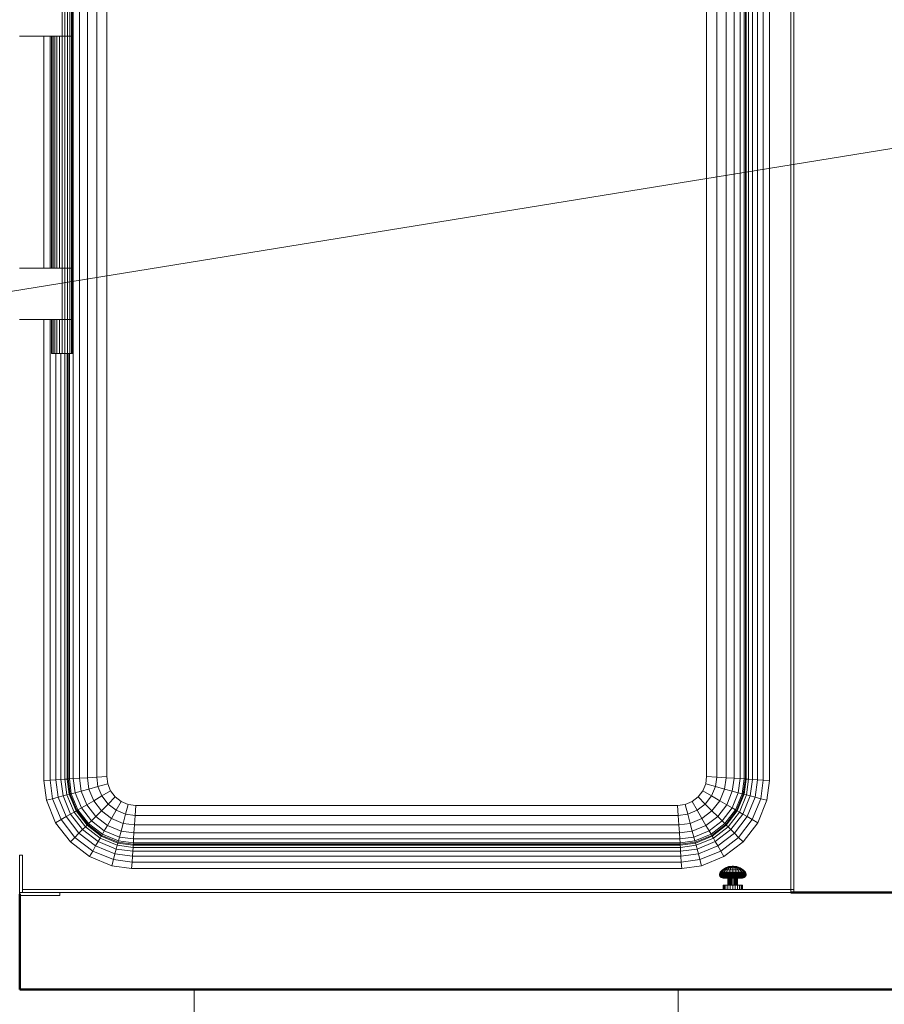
# Model space of a CAD drawing. Header units: millimetres. Extents: x 25703 to 50721, y 2709 to 39176.
# Tile 10 of 50: x 27423 to 28317, y 33652 to 34669. Entities that reach past the tile are written whole.
import ezdxf

# ---------------------------------------------------------------- set-up
doc = ezdxf.new("R2010")
doc.units = ezdxf.units.MM
for name, color, linetype, lineweight in [('A-WALL-____-MCUT', 113, 'Continuous', 50), ('A-WALL-____-OTLN', 113, 'Continuous', 20), ('I-FURN-____-OTLN', 30, 'Continuous', 20), ('M-EQPM-___-IDEN', 50, 'Continuous', 20), ('M-EQPM-____-OTLN', 50, 'Continuous', 20)]:
    doc.layers.add(name, color=color, linetype=linetype, lineweight=lineweight)

# ---------------------------------------------------------------- blocks, each defined once
blk = doc.blocks.new('Прямая форма - V line-610154-В_Этаж 02_Вентиляция')
at = {"layer": 'I-FURN-____-OTLN', "color": 253}
for p, q in [((-1400, -300), (-1400, 0)), ((-900, -300), (-900, 0))]:
    blk.add_line(p, q, dxfattribs=at)
blk = doc.blocks.new('Прямая форма - FU - 059-610155-В_Этаж 02_Вентиляция')
blk.add_blockref('Прямая форма - V line-610154-В_Этаж 02_Вентиляция', (0, 0))
blk = doc.blocks.new('Прямая форма - V line-610171-В_Этаж 02_Вентиляция')
at = {"layer": 'A-WALL-____-MCUT', "color": 9}
for p, q in [((4263.5, 100), (1092.7, 100)), ((4263.5, 1.5), (4263.5, 100)), ((1092.7, 0), (3466.5, 0))]:
    blk.add_line(p, q, dxfattribs=at)
blk = doc.blocks.new('Прямая форма - SW - 014-610172-В_Этаж 02_Вентиляция')
blk.add_blockref('Прямая форма - V line-610171-В_Этаж 02_Вентиляция', (0, 0))
blk = doc.blocks.new('Прямая форма - V line-612018-В_Этаж 02_Вентиляция')
at = {"layer": 'M-EQPM-____-OTLN', "color": 253}
for p, q in [((-344.6, -647.3), (-344.6, 647.3)), ((-338.3, -646.9), (-338.3, 646.9)), ((-330, -646.3), (-330, 646.3)), ((-320.4, -645.7), (-320.4, 645.7)), ((-310, 645), (-310, 0)), ((-310, -645), (-310, 645)), ((310, 645), (310, 0)), ((310, -645), (310, 645)), ((320.4, -645.7), (320.4, 645.7)), ((330, -646.3), (330, 646.3)), ((338.3, -646.9), (338.3, 646.9)), ((344.6, 647.3), (344.6, -647.3)), ((348.6, 647.5), (348.6, -647.5)), ((350, -647.6), (350, 647.6)), ((350.9, 647.7), (350.9, -647.7)), ((353.3, 647.8), (353.3, -647.8)), ((357.3, 647.7), (357.3, -648.1)), ((362.5, 642.5), (362.5, -648.4)), ((368.5, 636.5), (368.5, -648.8)), ((375, 630), (375, -649.3)), ((397, -762), (397, 608)), ((400, 605), (400, -762)), ((-356, 120), (-356, 173)), ((-353.2, 120), (-353.2, 173)), ((-350.5, 120), (-350.5, 173)), ((-348.2, 120), (-348.2, 173)), ((-346.5, 120), (-346.5, 173)), ((-345.4, 120), (-345.4, 173)), ((-345, 120), (-345, 173)), ((-356, 120), (-400, 120)), ((-375, -120), (-375, 120)), ((-368.5, 120), (-368.5, -120)), ((-367, -120), (-367, 120)), ((-366.6, -120), (-366.6, 120)), ((-365.5, -120), (-365.5, 120)), ((-363.8, -120), (-363.8, 120)), ((-361.5, -120), (-361.5, 120)), ((-358.8, -120), (-358.8, 120)), ((-356, 120), (-353.2, 120)), ((-356, -120), (-356, 120)), ((-353.2, 120), (-356, 120)), ((-353.2, 120), (-350.5, 120)), ((-353.2, -120), (-353.2, 120)), ((-350.5, 120), (-353.2, 120)), ((-350.5, 120), (-348.2, 120)), ((-350.5, -120), (-350.5, 120)), ((-348.2, 120), (-350.5, 120)), ((-348.2, 120), (-346.5, 120)), ((-348.2, -120), (-348.2, 120)), ((-346.5, 120), (-348.2, 120)), ((-346.5, 120), (-345.4, 120)), ((-346.5, -120), (-346.5, 120)), ((-345.4, 120), (-346.5, 120)), ((-345.4, 120), (-345, 120)), ((-345.4, -120), (-345.4, 120)), ((-345, 120), (-345.4, 120)), ((-345, -120), (-345, 120)), ((310, -645), (310, 0)), ((-310, 0), (-310, -645)), ((-400, -120), (-356, -120)), ((-353.2, -120), (-356, -120)), ((-356, -120), (-353.2, -120)), ((-356, -173), (-356, -120)), ((-350.5, -120), (-353.2, -120)), ((-353.2, -120), (-350.5, -120)), ((-353.2, -173), (-353.2, -120)), ((-348.2, -120), (-350.5, -120)), ((-350.5, -120), (-348.2, -120)), ((-350.5, -173), (-350.5, -120)), ((-346.5, -120), (-348.2, -120)), ((-348.2, -120), (-346.5, -120)), ((-348.2, -173), (-348.2, -120)), ((-345.4, -120), (-346.5, -120)), ((-346.5, -120), (-345.4, -120)), ((-346.5, -173), (-346.5, -120)), ((-345, -120), (-345.4, -120)), ((-345.4, -120), (-345, -120)), ((-345.4, -173), (-345.4, -120)), ((-345, -173), (-345, -120)), ((-356, -173), (-400, -173)), ((-375, -649.3), (-375, -173)), ((-368.5, -173), (-368.5, -648.8)), ((-367, -208), (-367, -173)), ((-366.6, -208), (-366.6, -173)), ((-365.5, -208), (-365.5, -173)), ((-363.8, -208), (-363.8, -173)), ((-361.5, -208), (-361.5, -173)), ((-358.8, -208), (-358.8, -173)), ((-356, -173), (-353.2, -173)), ((-356, -208), (-356, -173)), ((-353.2, -173), (-356, -173)), ((-353.2, -173), (-350.5, -173)), ((-353.2, -208), (-353.2, -173)), ((-350.5, -173), (-353.2, -173)), ((-350.5, -173), (-348.2, -173)), ((-350.5, -208), (-350.5, -173)), ((-348.2, -173), (-350.5, -173)), ((-348.2, -173), (-346.5, -173)), ((-348.2, -208), (-348.2, -173)), ((-346.5, -173), (-348.2, -173)), ((-346.5, -173), (-345.4, -173)), ((-346.5, -208), (-346.5, -173)), ((-345.4, -173), (-346.5, -173)), ((-345.4, -173), (-345, -173)), ((-345.4, -208), (-345.4, -173)), ((-345, -173), (-345.4, -173)), ((-345, -208), (-345, -173)), ((-366.6, -208), (-367, -208)), ((-365.5, -208), (-366.6, -208)), ((-363.8, -208), (-365.5, -208)), ((-361.5, -208), (-363.8, -208)), ((-362.5, -208), (-362.5, -648.4)), ((-358.8, -208), (-361.5, -208)), ((-356, -208), (-358.8, -208)), ((-357.3, -208), (-357.3, -648.1)), ((-353.2, -208), (-356, -208)), ((-353.3, -208), (-353.3, -647.8)), ((-350.5, -208), (-353.2, -208)), ((-350.9, -208), (-350.9, -647.7)), ((-348.2, -208), (-350.5, -208)), ((-350, -208), (-350, -647.6)), ((-348.6, -647.5), (-348.6, -208)), ((-346.5, -208), (-348.2, -208)), ((-345.4, -208), (-346.5, -208)), ((-345, -208), (-345.4, -208)), ((-368.5, -648.8), (-375, -649.3)), ((-372.3, -669.7), (-375, -649.3)), ((-362.5, -648.4), (-368.5, -648.8)), ((-368.5, -648.8), (-366, -668)), ((-357.3, -648.1), (-362.5, -648.4)), ((-362.5, -648.4), (-360.1, -666.5)), ((-353.3, -647.8), (-357.3, -648.1)), ((-357.3, -648.1), (-355.1, -665.1)), ((-350.9, -647.7), (-353.3, -647.8)), ((-353.3, -647.8), (-351.2, -664.1)), ((-350, -647.6), (-350.9, -647.7)), ((-350.9, -647.7), (-348.8, -663.4)), ((-348.6, -647.5), (-350, -647.6)), ((-350, -647.6), (-347.9, -663.2)), ((-344.6, -647.3), (-348.6, -647.5)), ((-346.6, -662.9), (-348.6, -647.5)), ((-338.3, -646.9), (-344.6, -647.3)), ((-342.7, -661.8), (-344.6, -647.3)), ((-330, -646.3), (-338.3, -646.9)), ((-336.5, -660.1), (-338.3, -646.9)), ((-320.4, -645.7), (-330, -646.3)), ((-328.5, -658), (-330, -646.3)), ((-310, -645), (-320.4, -645.7)), ((-319.1, -655.5), (-320.4, -645.7)), ((-310, -645), (-309, -652.8)), ((-309, -652.8), (-310, -645)), ((309, -652.8), (310, -645)), ((309, -652.8), (310, -645)), ((320.4, -645.7), (310, -645)), ((319.1, -655.5), (320.4, -645.7)), ((330, -646.3), (320.4, -645.7)), ((328.5, -658), (330, -646.3)), ((338.3, -646.9), (330, -646.3)), ((336.5, -660.1), (338.3, -646.9)), ((344.6, -647.3), (338.3, -646.9)), ((344.6, -647.3), (342.7, -661.8)), ((348.6, -647.5), (344.6, -647.3)), ((348.6, -647.5), (346.6, -662.9)), ((347.9, -663.2), (350, -647.6)), ((350, -647.6), (348.6, -647.5)), ((348.8, -663.4), (350.9, -647.7)), ((350.9, -647.7), (350, -647.6)), ((353.3, -647.8), (350.9, -647.7)), ((353.3, -647.8), (351.2, -664.1)), ((353.3, -647.8), (357.3, -648.1)), ((357.3, -648.1), (355.1, -665.1)), ((357.3, -648.1), (362.5, -648.4)), ((362.5, -648.4), (360.1, -666.5)), ((362.5, -648.4), (368.5, -648.8)), ((368.5, -648.8), (366, -668)), ((368.5, -648.8), (375, -649.3)), ((375, -649.3), (372.3, -669.7)), ((-336.5, -660.1), (-342.7, -661.8)), ((-328.5, -658), (-336.5, -660.1)), ((-330.7, -674.3), (-336.5, -660.1)), ((-319.1, -655.5), (-328.5, -658)), ((-323.5, -670.1), (-328.5, -658)), ((-309, -652.8), (-319.1, -655.5)), ((-315, -665.2), (-319.1, -655.5)), ((-306, -660), (-315, -665.2)), ((-309, -652.8), (-306, -660)), ((-306, -660), (-309, -652.8)), ((-306, -660), (-301.2, -666.2)), ((-301.2, -666.2), (-306, -660)), ((301.2, -666.2), (306, -660)), ((301.2, -666.2), (306, -660)), ((306, -660), (309, -652.8)), ((306, -660), (309, -652.8)), ((315, -665.2), (306, -660)), ((319.1, -655.5), (309, -652.8)), ((315, -665.2), (319.1, -655.5)), ((328.5, -658), (319.1, -655.5)), ((323.5, -670.1), (328.5, -658)), ((336.5, -660.1), (328.5, -658)), ((336.5, -660.1), (330.7, -674.3)), ((342.7, -661.8), (336.5, -660.1)), ((-366, -668), (-372.3, -669.7)), ((-372.3, -669.7), (-362.8, -692.8)), ((-360.1, -666.5), (-366, -668)), ((-366, -668), (-357.1, -689.5)), ((-355.1, -665.1), (-360.1, -666.5)), ((-360.1, -666.5), (-351.8, -686.5)), ((-351.2, -664.1), (-355.1, -665.1)), ((-355.1, -665.1), (-347.3, -683.9)), ((-348.8, -663.4), (-351.2, -664.1)), ((-351.2, -664.1), (-343.8, -681.9)), ((-347.9, -663.2), (-348.8, -663.4)), ((-348.8, -663.4), (-341.7, -680.6)), ((-346.6, -662.9), (-347.9, -663.2)), ((-347.9, -663.2), (-340.9, -680.2)), ((-342.7, -661.8), (-346.6, -662.9)), ((-339.7, -679.5), (-346.6, -662.9)), ((-336.2, -677.5), (-342.7, -661.8)), ((-323.5, -670.1), (-330.7, -674.3)), ((-315, -665.2), (-323.5, -670.1)), ((-315.5, -680.5), (-323.5, -670.1)), ((-308.6, -673.6), (-315, -665.2)), ((-308.6, -673.6), (-301.2, -666.2)), ((-301.2, -666.2), (-295, -671)), ((-295, -671), (-301.2, -666.2)), ((-300.2, -680), (-295, -671)), ((-295, -671), (-287.8, -674)), ((-287.8, -674), (-295, -671)), ((287.8, -674), (295, -671)), ((287.8, -674), (295, -671)), ((295, -671), (301.2, -666.2)), ((295, -671), (301.2, -666.2)), ((300.2, -680), (295, -671)), ((308.6, -673.6), (301.2, -666.2)), ((308.6, -673.6), (315, -665.2)), ((323.5, -670.1), (315, -665.2)), ((315.5, -680.5), (323.5, -670.1)), ((330.7, -674.3), (323.5, -670.1)), ((342.7, -661.8), (336.2, -677.5)), ((346.6, -662.9), (339.7, -679.5)), ((340.9, -680.2), (347.9, -663.2)), ((341.7, -680.6), (348.8, -663.4)), ((346.6, -662.9), (342.7, -661.8)), ((343.8, -681.9), (351.2, -664.1)), ((347.9, -663.2), (346.6, -662.9)), ((355.1, -665.1), (347.3, -683.9)), ((348.8, -663.4), (347.9, -663.2)), ((351.2, -664.1), (348.8, -663.4)), ((351.2, -664.1), (355.1, -665.1)), ((360.1, -666.5), (351.8, -686.5)), ((355.1, -665.1), (360.1, -666.5)), ((366, -668), (357.1, -689.5)), ((360.1, -666.5), (366, -668)), ((372.3, -669.7), (362.8, -692.8)), ((366, -668), (372.3, -669.7)), ((-341.7, -680.6), (-343.8, -681.9)), ((-340.9, -680.2), (-341.7, -680.6)), ((-341.7, -680.6), (-330.3, -695.3)), ((-339.7, -679.5), (-340.9, -680.2)), ((-340.9, -680.2), (-329.7, -694.7)), ((-336.2, -677.5), (-339.7, -679.5)), ((-328.8, -693.8), (-339.7, -679.5)), ((-330.7, -674.3), (-336.2, -677.5)), ((-325.9, -690.9), (-336.2, -677.5)), ((-321.4, -686.4), (-330.7, -674.3)), ((-321.4, -686.4), (-315.5, -680.5)), ((-315.5, -680.5), (-308.6, -673.6)), ((-305.1, -688.5), (-315.5, -680.5)), ((-300.2, -680), (-308.6, -673.6)), ((-305.1, -688.5), (-300.2, -680)), ((-290.5, -684.1), (-300.2, -680)), ((-290.5, -684.1), (-287.8, -674)), ((-287.8, -674), (-280, -675)), ((-280, -675), (-287.8, -674)), ((-280.7, -685.4), (-280, -675)), ((-280, -675), (280, -675)), ((-280, -675), (280, -675)), ((280, -675), (287.8, -674)), ((280, -675), (287.8, -674)), ((280.7, -685.4), (280, -675)), ((290.5, -684.1), (287.8, -674)), ((290.5, -684.1), (300.2, -680)), ((300.2, -680), (308.6, -673.6)), ((305.1, -688.5), (300.2, -680)), ((315.5, -680.5), (305.1, -688.5)), ((315.5, -680.5), (308.6, -673.6)), ((321.4, -686.4), (315.5, -680.5)), ((330.7, -674.3), (321.4, -686.4)), ((336.2, -677.5), (325.9, -690.9)), ((339.7, -679.5), (328.8, -693.8)), ((329.7, -694.7), (340.9, -680.2)), ((330.3, -695.3), (341.7, -680.6)), ((336.2, -677.5), (330.7, -674.3)), ((339.7, -679.5), (336.2, -677.5)), ((340.9, -680.2), (339.7, -679.5)), ((341.7, -680.6), (340.9, -680.2)), ((343.8, -681.9), (341.7, -680.6)), ((-357.1, -689.5), (-362.8, -692.8)), ((-351.8, -686.5), (-357.1, -689.5)), ((-357.1, -689.5), (-343, -708)), ((-347.3, -683.9), (-351.8, -686.5)), ((-351.8, -686.5), (-338.7, -703.7)), ((-343.8, -681.9), (-347.3, -683.9)), ((-347.3, -683.9), (-335, -700)), ((-343.8, -681.9), (-332.1, -697.1)), ((-328.8, -693.8), (-325.9, -690.9)), ((-325.9, -690.9), (-321.4, -686.4)), ((-312.5, -701.2), (-325.9, -690.9)), ((-309.3, -695.7), (-321.4, -686.4)), ((-309.3, -695.7), (-305.1, -688.5)), ((-293, -693.5), (-305.1, -688.5)), ((-293, -693.5), (-290.5, -684.1)), ((-280.7, -685.4), (-290.5, -684.1)), ((-281.3, -695), (-280.7, -685.4)), ((280.7, -685.4), (-280.7, -685.4)), ((290.5, -684.1), (280.7, -685.4)), ((281.3, -695), (280.7, -685.4)), ((293, -693.5), (290.5, -684.1)), ((305.1, -688.5), (293, -693.5)), ((309.3, -695.7), (305.1, -688.5)), ((321.4, -686.4), (309.3, -695.7)), ((325.9, -690.9), (312.5, -701.2)), ((325.9, -690.9), (321.4, -686.4)), ((328.8, -693.8), (325.9, -690.9)), ((332.1, -697.1), (343.8, -681.9)), ((347.3, -683.9), (335, -700)), ((351.8, -686.5), (338.7, -703.7)), ((357.1, -689.5), (343, -708)), ((347.3, -683.9), (343.8, -681.9)), ((347.3, -683.9), (351.8, -686.5)), ((351.8, -686.5), (357.1, -689.5)), ((357.1, -689.5), (362.8, -692.8)), ((-362.8, -692.8), (-347.6, -712.6)), ((-338.7, -703.7), (-335, -700)), ((-335, -700), (-332.1, -697.1)), ((-335, -700), (-318.9, -712.3)), ((-332.1, -697.1), (-330.3, -695.3)), ((-332.1, -697.1), (-316.9, -708.8)), ((-330.3, -695.3), (-329.7, -694.7)), ((-330.3, -695.3), (-315.6, -706.7)), ((-329.7, -694.7), (-328.8, -693.8)), ((-329.7, -694.7), (-315.2, -705.9)), ((-314.5, -704.7), (-328.8, -693.8)), ((-314.5, -704.7), (-312.5, -701.2)), ((-312.5, -701.2), (-309.3, -695.7)), ((-296.8, -707.7), (-312.5, -701.2)), ((-295.1, -701.5), (-309.3, -695.7)), ((-296.8, -707.7), (-295.1, -701.5)), ((-295.1, -701.5), (-293, -693.5)), ((-281.9, -703.3), (-295.1, -701.5)), ((-281.3, -695), (-293, -693.5)), ((-281.9, -703.3), (-281.3, -695)), ((281.3, -695), (-281.3, -695)), ((293, -693.5), (281.3, -695)), ((281.9, -703.3), (281.3, -695)), ((295.1, -701.5), (281.9, -703.3)), ((295.1, -701.5), (293, -693.5)), ((309.3, -695.7), (295.1, -701.5)), ((296.8, -707.7), (295.1, -701.5)), ((312.5, -701.2), (296.8, -707.7)), ((312.5, -701.2), (309.3, -695.7)), ((314.5, -704.7), (312.5, -701.2)), ((328.8, -693.8), (314.5, -704.7)), ((315.2, -705.9), (329.7, -694.7)), ((315.6, -706.7), (330.3, -695.3)), ((316.9, -708.8), (332.1, -697.1)), ((318.9, -712.3), (335, -700)), ((329.7, -694.7), (328.8, -693.8)), ((330.3, -695.3), (329.7, -694.7)), ((332.1, -697.1), (330.3, -695.3)), ((335, -700), (332.1, -697.1)), ((335, -700), (338.7, -703.7)), ((362.8, -692.8), (347.6, -712.6)), ((-347.6, -712.6), (-343, -708)), ((-343, -708), (-338.7, -703.7)), ((-343, -708), (-324.5, -722.1)), ((-338.7, -703.7), (-321.5, -716.8)), ((-318.9, -712.3), (-316.9, -708.8)), ((-316.9, -708.8), (-315.6, -706.7)), ((-316.9, -708.8), (-299.1, -716.2)), ((-315.6, -706.7), (-315.2, -705.9)), ((-315.6, -706.7), (-298.4, -713.8)), ((-315.2, -705.9), (-314.5, -704.7)), ((-315.2, -705.9), (-298.2, -712.9)), ((-297.9, -711.6), (-314.5, -704.7)), ((-298.2, -712.9), (-297.9, -711.6)), ((-297.9, -711.6), (-296.8, -707.7)), ((-282.5, -713.6), (-297.9, -711.6)), ((-282.3, -709.6), (-296.8, -707.7)), ((-282.5, -713.6), (-282.3, -709.6)), ((-282.3, -709.6), (-281.9, -703.3)), ((282.3, -709.6), (-282.3, -709.6)), ((281.9, -703.3), (-281.9, -703.3)), ((282.3, -709.6), (281.9, -703.3)), ((296.8, -707.7), (282.3, -709.6)), ((282.5, -713.6), (282.3, -709.6)), ((297.9, -711.6), (282.5, -713.6)), ((297.9, -711.6), (296.8, -707.7)), ((314.5, -704.7), (297.9, -711.6)), ((298.2, -712.9), (297.9, -711.6)), ((298.2, -712.9), (315.2, -705.9)), ((298.4, -713.8), (315.6, -706.7)), ((299.1, -716.2), (316.9, -708.8)), ((315.2, -705.9), (314.5, -704.7)), ((315.6, -706.7), (315.2, -705.9)), ((316.9, -708.8), (315.6, -706.7)), ((318.9, -712.3), (316.9, -708.8)), ((338.7, -703.7), (321.5, -716.8)), ((343, -708), (324.5, -722.1)), ((338.7, -703.7), (343, -708)), ((343, -708), (347.6, -712.6)), ((-347.6, -712.6), (-327.8, -727.8)), ((-327.8, -727.8), (-324.5, -722.1)), ((-324.5, -722.1), (-321.5, -716.8)), ((-324.5, -722.1), (-303, -731)), ((-321.5, -716.8), (-318.9, -712.3)), ((-321.5, -716.8), (-301.5, -725.1)), ((-318.9, -712.3), (-300.1, -720.1)), ((-301.5, -725.1), (-300.1, -720.1)), ((-300.1, -720.1), (-299.1, -716.2)), ((-300.1, -720.1), (-283.1, -722.3)), ((-299.1, -716.2), (-298.4, -713.8)), ((-299.1, -716.2), (-282.8, -718.3)), ((-298.4, -713.8), (-298.2, -712.9)), ((-298.4, -713.8), (-282.7, -715.9)), ((-298.2, -712.9), (-282.6, -715)), ((-283.4, -727.5), (-283.1, -722.3)), ((-283.1, -722.3), (-282.8, -718.3)), ((-283.1, -722.3), (283.1, -722.3)), ((-282.8, -718.3), (-282.7, -715.9)), ((-282.8, -718.3), (282.8, -718.3)), ((-282.7, -715.9), (-282.6, -715)), ((-282.7, -715.9), (282.7, -715.9)), ((-282.6, -715), (-282.5, -713.6)), ((-282.6, -715), (282.6, -715)), ((282.5, -713.6), (-282.5, -713.6)), ((282.6, -715), (282.5, -713.6)), ((282.6, -715), (298.2, -712.9)), ((282.7, -715.9), (282.6, -715)), ((282.7, -715.9), (298.4, -713.8)), ((282.8, -718.3), (282.7, -715.9)), ((282.8, -718.3), (299.1, -716.2)), ((283.1, -722.3), (282.8, -718.3)), ((283.1, -722.3), (300.1, -720.1)), ((283.4, -727.5), (283.1, -722.3)), ((298.4, -713.8), (298.2, -712.9)), ((299.1, -716.2), (298.4, -713.8)), ((300.1, -720.1), (299.1, -716.2)), ((300.1, -720.1), (318.9, -712.3)), ((301.5, -725.1), (300.1, -720.1)), ((321.5, -716.8), (301.5, -725.1)), ((324.5, -722.1), (303, -731)), ((321.5, -716.8), (318.9, -712.3)), ((321.5, -716.8), (324.5, -722.1)), ((324.5, -722.1), (327.8, -727.8)), ((347.6, -712.6), (327.8, -727.8)), ((-397, -726.5), (-400, -726.5)), ((-400, -726.5), (-400, -765)), ((-397, -762), (-397, -726.5)), ((-304.7, -737.3), (-327.8, -727.8)), ((-304.7, -737.3), (-303, -731)), ((-303, -731), (-301.5, -725.1)), ((-303, -731), (-283.8, -733.5)), ((-301.5, -725.1), (-283.4, -727.5)), ((-283.8, -733.5), (-283.4, -727.5)), ((-283.4, -727.5), (283.4, -727.5)), ((283.4, -727.5), (301.5, -725.1)), ((283.8, -733.5), (283.4, -727.5)), ((303, -731), (283.8, -733.5)), ((301.5, -725.1), (303, -731)), ((303, -731), (304.7, -737.3)), ((327.8, -727.8), (304.7, -737.3)), ((-284.3, -740), (-304.7, -737.3)), ((-283.8, -733.5), (-284.3, -740)), ((284.3, -740), (-284.3, -740)), ((283.8, -733.5), (-283.8, -733.5)), ((283.8, -733.5), (284.3, -740)), ((304.7, -737.3), (284.3, -740)), ((323.9, -744.1), (326.3, -741.4)), ((324.4, -744.1), (326.7, -741.4)), ((325.7, -744.1), (327.8, -741.4)), ((326.3, -741.4), (329.3, -739.4)), ((326.7, -741.4), (326.3, -741.4)), ((326.3, -741.4), (326.7, -741.4)), ((326.7, -741.4), (329.6, -739.4)), ((326.7, -741.4), (327.8, -741.4)), ((327.8, -741.4), (330.3, -739.4)), ((327.8, -741.4), (329.5, -741.4)), ((329.5, -741.4), (327.8, -744.1)), ((329.3, -739.4), (332.7, -738.1)), ((331.5, -739.4), (329.5, -741.4)), ((329.5, -741.4), (331.7, -741.4)), ((329.6, -739.4), (332.8, -738.1)), ((329.6, -739.4), (332.8, -738.1)), ((329.6, -739.4), (330.3, -739.4)), ((330.3, -739.4), (333.2, -738.1)), ((330.3, -739.4), (331.5, -739.4)), ((331.7, -741.4), (330.5, -744.1)), ((333.9, -738.1), (331.5, -739.4)), ((331.5, -739.4), (333.1, -739.4)), ((333.1, -739.4), (331.7, -741.4)), ((331.7, -741.4), (334.2, -741.4)), ((332.7, -738.1), (336.2, -737.7)), ((332.8, -738.1), (332.7, -738.1)), ((332.7, -738.1), (332.8, -738.1)), ((332.8, -738.1), (336.2, -737.7)), ((332.8, -738.1), (336.2, -737.7)), ((334.8, -738.1), (333.1, -739.4)), ((333.1, -739.4), (334.8, -738.1)), ((333.1, -739.4), (335, -739.4)), ((333.2, -738.1), (336.3, -737.7)), ((333.2, -738.1), (336.3, -737.7)), ((333.9, -738.1), (333.2, -738.1)), ((333.2, -738.1), (333.9, -738.1)), ((334.2, -741.4), (333.6, -744.1)), ((336.4, -737.7), (333.9, -738.1)), ((333.9, -738.1), (336.4, -737.7)), ((333.9, -738.1), (334.8, -738.1)), ((334.8, -738.1), (333.9, -738.1)), ((335, -739.4), (334.2, -741.4)), ((334.2, -741.4), (337, -741.4)), ((336.6, -737.7), (334.8, -738.1)), ((334.8, -738.1), (336.6, -737.7)), ((334.8, -738.1), (335.9, -738.1)), ((335.9, -738.1), (334.8, -738.1)), ((335.9, -738.1), (335, -739.4)), ((335, -739.4), (337, -739.4)), ((336.8, -737.7), (335.9, -738.1)), ((335.9, -738.1), (336.8, -737.7)), ((335.9, -738.1), (337, -738.1)), ((336.3, -737.7), (336.2, -737.7)), ((336.2, -737.7), (336.2, -737.7)), ((336.2, -737.7), (336.2, -737.7)), ((336.2, -737.7), (336.3, -737.7)), ((336.4, -737.7), (336.3, -737.7)), ((336.3, -737.7), (336.4, -737.7)), ((336.6, -737.7), (336.4, -737.7)), ((336.4, -737.7), (336.6, -737.7)), ((336.8, -737.7), (336.6, -737.7)), ((336.8, -737.7), (336.6, -737.7)), ((337, -737.7), (336.8, -737.7)), ((337, -737.7), (336.8, -737.7)), ((337, -738.1), (337, -737.7)), ((337.2, -737.7), (337, -737.7)), ((337.2, -737.7), (337, -737.7)), ((337, -738.1), (337, -737.7)), ((337, -739.4), (337, -738.1)), ((337, -738.1), (338.1, -738.1)), ((337, -741.4), (337, -739.4)), ((337, -739.4), (339, -739.4)), ((337, -744.1), (337, -741.4)), ((337, -741.4), (339.8, -741.4)), ((338.1, -738.1), (337.2, -737.7)), ((337.2, -737.7), (337.4, -737.7)), ((337.4, -737.7), (337.2, -737.7)), ((338.1, -738.1), (337.2, -737.7)), ((337.4, -737.7), (337.6, -737.7)), ((337.6, -737.7), (337.4, -737.7)), ((339.2, -738.1), (337.4, -737.7)), ((339.2, -738.1), (337.4, -737.7)), ((337.6, -737.7), (337.7, -737.7)), ((337.7, -737.7), (337.6, -737.7)), ((340.1, -738.1), (337.6, -737.7)), ((340.1, -738.1), (337.6, -737.7)), ((337.7, -737.7), (337.8, -737.7)), ((337.8, -737.7), (337.7, -737.7)), ((340.8, -738.1), (337.7, -737.7)), ((340.8, -738.1), (337.7, -737.7)), ((337.8, -737.7), (337.8, -737.7)), ((337.8, -737.7), (337.8, -737.7)), ((341.2, -738.1), (337.8, -737.7)), ((341.3, -738.1), (337.8, -737.7)), ((341.2, -738.1), (337.8, -737.7)), ((339, -739.4), (338.1, -738.1)), ((338.1, -738.1), (339.2, -738.1)), ((339.2, -738.1), (338.1, -738.1)), ((339.8, -741.4), (339, -739.4)), ((339, -739.4), (340.9, -739.4)), ((339.2, -738.1), (340.1, -738.1)), ((340.1, -738.1), (339.2, -738.1)), ((340.9, -739.4), (339.2, -738.1)), ((340.9, -739.4), (339.2, -738.1)), ((340.4, -744.1), (339.8, -741.4)), ((339.8, -741.4), (342.3, -741.4)), ((340.1, -738.1), (340.8, -738.1)), ((340.8, -738.1), (340.1, -738.1)), ((342.5, -739.4), (340.1, -738.1)), ((343.7, -739.4), (340.8, -738.1)), ((340.9, -739.4), (342.5, -739.4)), ((342.3, -741.4), (340.9, -739.4)), ((341.2, -738.1), (341.3, -738.1)), ((341.3, -738.1), (341.2, -738.1)), ((344.4, -739.4), (341.2, -738.1)), ((344.4, -739.4), (341.2, -738.1)), ((344.7, -739.4), (341.3, -738.1)), ((342.3, -741.4), (344.5, -741.4)), ((343.5, -744.1), (342.3, -741.4)), ((342.5, -739.4), (343.7, -739.4)), ((344.5, -741.4), (342.5, -739.4)), ((343.7, -739.4), (344.4, -739.4)), ((346.2, -741.4), (343.7, -739.4)), ((347.3, -741.4), (344.4, -739.4)), ((344.5, -741.4), (346.2, -741.4)), ((346.2, -744.1), (344.5, -741.4)), ((347.7, -741.4), (344.7, -739.4)), ((346.2, -741.4), (347.3, -741.4)), ((348.3, -744.1), (346.2, -741.4)), ((347.3, -741.4), (347.7, -741.4)), ((347.7, -741.4), (347.3, -741.4)), ((349.6, -744.1), (347.3, -741.4)), ((350.1, -744.1), (347.7, -741.4)), ((323.3, -746), (323.5, -745)), ((323.7, -746), (323.3, -746)), ((323.3, -746), (323.7, -746)), ((323.3, -747), (323.3, -746)), ((323.8, -747), (323.3, -747)), ((323.3, -747), (323.8, -747)), ((323.7, -748), (323.3, -747)), ((323.5, -745), (323.9, -744.1)), ((323.7, -746), (323.9, -745)), ((323.7, -746), (325.1, -746)), ((323.8, -747), (323.7, -746)), ((324.1, -748), (323.7, -748)), ((323.7, -748), (324.1, -748)), ((324.3, -748.8), (323.7, -748)), ((323.8, -747), (325.2, -747)), ((324.1, -748), (323.8, -747)), ((324.1, -748), (323.8, -747)), ((324.4, -744.1), (323.9, -744.1)), ((323.9, -744.1), (324.4, -744.1)), ((323.9, -745), (324.4, -744.1)), ((323.9, -745), (324.4, -744.1)), ((325.3, -745), (323.9, -745)), ((323.9, -745), (325.3, -745)), ((325.5, -748), (324.1, -748)), ((324.1, -748), (325.5, -748)), ((324.7, -748.8), (324.1, -748)), ((324.7, -748.8), (324.1, -748)), ((324.7, -748.8), (324.3, -748.8)), ((324.3, -748.8), (324.7, -748.8)), ((325.1, -749.5), (324.3, -748.8)), ((324.4, -744.1), (325.7, -744.1)), ((326, -748.8), (324.7, -748.8)), ((324.7, -748.8), (326, -748.8)), ((325.5, -749.5), (324.7, -748.8)), ((325.5, -749.5), (324.7, -748.8)), ((325.1, -746), (325.3, -745)), ((325.1, -746), (327.3, -746)), ((325.2, -747), (325.1, -746)), ((325.5, -749.5), (325.1, -749.5)), ((325.1, -749.5), (325.5, -749.5)), ((326, -749.9), (325.1, -749.5)), ((325.2, -747), (327.3, -747)), ((325.5, -748), (325.2, -747)), ((325.3, -745), (325.7, -744.1)), ((325.3, -745), (327.4, -745)), ((325.5, -748), (327.6, -748)), ((326, -748.8), (325.5, -748)), ((326.7, -749.5), (325.5, -749.5)), ((325.5, -749.5), (326.7, -749.5)), ((326.4, -749.9), (325.5, -749.5)), ((326.4, -749.9), (325.5, -749.5)), ((325.7, -744.1), (327.8, -744.1)), ((326, -748.8), (328, -748.8)), ((326.7, -749.5), (326, -748.8)), ((326.7, -749.5), (326, -748.8)), ((326.4, -749.9), (326, -749.9)), ((326, -749.9), (326.4, -749.9)), ((327, -750), (326, -749.9)), ((327.5, -749.9), (326.4, -749.9)), ((326.4, -749.9), (327.5, -749.9)), ((327.3, -750), (326.4, -749.9)), ((327.3, -750), (326.4, -749.9)), ((328.6, -749.5), (326.7, -749.5)), ((326.7, -749.5), (328.6, -749.5)), ((327.5, -749.9), (326.7, -749.5)), ((327.5, -749.9), (326.7, -749.5)), ((327.3, -750), (327, -750)), ((327, -750), (327.3, -750)), ((327.4, -745), (327.3, -746)), ((327.3, -746), (330.1, -746)), ((327.3, -746), (327.3, -747)), ((327.3, -747), (330.2, -747)), ((327.3, -747), (327.6, -748)), ((328.3, -750), (327.3, -750)), ((327.3, -750), (328.3, -750)), ((327.8, -744.1), (327.4, -745)), ((327.4, -745), (330.2, -745)), ((329.2, -749.9), (327.5, -749.9)), ((327.5, -749.9), (329.2, -749.9)), ((328.3, -750), (327.5, -749.9)), ((328.3, -750), (327.5, -749.9)), ((327.6, -748), (330.3, -748)), ((327.6, -748), (328, -748.8)), ((327.8, -744.1), (330.5, -744.1)), ((328, -748.8), (330.6, -748.8)), ((328, -748.8), (328.6, -749.5)), ((329.9, -750), (328.3, -750)), ((328.3, -750), (329.9, -750)), ((328.6, -749.5), (331, -749.5)), ((328.6, -749.5), (329.2, -749.9)), ((329.2, -749.9), (328.6, -749.5)), ((329.2, -749.9), (331.5, -749.9)), ((331.5, -749.9), (329.2, -749.9)), ((329.2, -749.9), (329.9, -750)), ((329.9, -750), (329.2, -749.9)), ((329.9, -750), (332, -750)), ((332, -750), (329.9, -750)), ((330.2, -745), (330.1, -746)), ((330.1, -746), (333.4, -746)), ((330.1, -746), (330.2, -747)), ((330.5, -744.1), (330.2, -745)), ((330.2, -745), (333.5, -745)), ((330.2, -747), (333.5, -747)), ((330.2, -747), (330.3, -748)), ((330.3, -748), (333.6, -748)), ((330.3, -748), (330.6, -748.8)), ((330.5, -744.1), (333.6, -744.1)), ((330.6, -748.8), (333.7, -748.8)), ((330.6, -748.8), (331, -749.5)), ((331, -749.5), (333.9, -749.5)), ((331, -749.5), (331.5, -749.9)), ((331.5, -749.9), (331, -749.5)), ((331.5, -749.9), (334.2, -749.9)), ((331.5, -749.9), (332, -750)), ((334.2, -749.9), (331.5, -749.9)), ((332, -750), (331.5, -749.9)), ((332, -750), (334.4, -750)), ((332.2, -750), (332, -750)), ((332, -750), (332.2, -750)), ((332, -757.2), (332, -750)), ((332.2, -750), (332.7, -750)), ((332.2, -757.2), (332.2, -750)), ((332.7, -750), (333.5, -750)), ((332.7, -757.2), (332.7, -750)), ((333.5, -745), (333.4, -746)), ((333.4, -746), (337, -746)), ((333.4, -746), (333.5, -747)), ((333.6, -744.1), (333.5, -745)), ((333.5, -745), (337, -745)), ((333.5, -747), (337, -747)), ((333.5, -747), (333.6, -748)), ((333.5, -750), (334.5, -750)), ((333.5, -750), (333.5, -757.2)), ((333.6, -744.1), (337, -744.1)), ((333.6, -748), (337, -748)), ((333.6, -748), (333.7, -748.8)), ((333.7, -748.8), (337, -748.8)), ((333.7, -748.8), (333.9, -749.5)), ((333.9, -749.5), (337, -749.5)), ((333.9, -749.5), (334.2, -749.9)), ((334.2, -749.9), (333.9, -749.5)), ((334.2, -749.9), (337, -749.9)), ((334.2, -749.9), (334.4, -750)), ((337, -749.9), (334.2, -749.9)), ((334.4, -750), (334.2, -749.9)), ((334.4, -750), (337, -750)), ((334.5, -750), (335.7, -750)), ((334.5, -750), (334.5, -757.2)), ((335.7, -750), (337, -750)), ((335.7, -750), (335.7, -757.2)), ((337, -745), (337, -744.1)), ((337, -744.1), (340.4, -744.1)), ((337, -746), (337, -745)), ((337, -745), (340.5, -745)), ((337, -747), (337, -746)), ((337, -746), (340.6, -746)), ((337, -748), (337, -747)), ((337, -747), (340.5, -747)), ((337, -748.8), (337, -748)), ((337, -748), (340.4, -748)), ((337, -749.5), (337, -748.8)), ((337, -748.8), (340.3, -748.8)), ((337, -749.9), (337, -749.5)), ((337, -749.5), (340.1, -749.5)), ((337, -749.9), (337, -749.5)), ((337, -750), (337, -749.9)), ((337, -749.9), (339.8, -749.9)), ((339.8, -749.9), (337, -749.9)), ((337, -750), (337, -749.9)), ((337, -750), (339.6, -750)), ((337, -757.2), (337, -750)), ((337, -750), (338.3, -750)), ((338.3, -757.2), (338.3, -750)), ((338.3, -750), (339.5, -750)), ((339.5, -750), (340.5, -750)), ((339.5, -757.2), (339.5, -750)), ((339.6, -750), (339.8, -749.9)), ((339.6, -750), (339.8, -749.9)), ((339.6, -750), (342, -750)), ((339.8, -749.9), (340.1, -749.5)), ((339.8, -749.9), (340.1, -749.5)), ((339.8, -749.9), (342.5, -749.9)), ((342.5, -749.9), (339.8, -749.9)), ((340.1, -749.5), (340.3, -748.8)), ((340.1, -749.5), (343, -749.5)), ((340.3, -748.8), (340.4, -748)), ((340.3, -748.8), (343.4, -748.8)), ((340.5, -745), (340.4, -744.1)), ((340.4, -744.1), (343.5, -744.1)), ((340.4, -748), (340.5, -747)), ((340.4, -748), (343.7, -748)), ((340.6, -746), (340.5, -745)), ((340.5, -745), (343.8, -745)), ((340.5, -747), (340.6, -746)), ((340.5, -747), (343.8, -747)), ((340.5, -750), (341.3, -750)), ((340.5, -757.2), (340.5, -750)), ((340.6, -746), (343.9, -746)), ((341.3, -750), (341.8, -750)), ((341.3, -757.2), (341.3, -750)), ((341.8, -750), (342, -750)), ((342, -750), (341.8, -750)), ((341.8, -757.2), (341.8, -750)), ((342, -750), (342.5, -749.9)), ((342, -750), (342.5, -749.9)), ((342, -750), (344.1, -750)), ((344.1, -750), (342, -750)), ((342, -757.2), (342, -750)), ((342.5, -749.9), (343, -749.5)), ((342.5, -749.9), (343, -749.5)), ((342.5, -749.9), (344.8, -749.9)), ((344.8, -749.9), (342.5, -749.9)), ((343, -749.5), (343.4, -748.8)), ((343, -749.5), (345.4, -749.5)), ((343.4, -748.8), (343.7, -748)), ((343.4, -748.8), (346, -748.8)), ((343.5, -744.1), (346.2, -744.1)), ((343.8, -745), (343.5, -744.1)), ((343.7, -748), (343.8, -747)), ((343.7, -748), (346.4, -748)), ((343.8, -745), (346.6, -745)), ((343.9, -746), (343.8, -745)), ((343.8, -747), (343.9, -746)), ((343.8, -747), (346.7, -747)), ((343.9, -746), (346.7, -746)), ((344.1, -750), (344.8, -749.9)), ((344.1, -750), (344.8, -749.9)), ((344.1, -750), (345.7, -750)), ((345.7, -750), (344.1, -750)), ((344.8, -749.9), (345.4, -749.5)), ((344.8, -749.9), (345.4, -749.5)), ((344.8, -749.9), (346.5, -749.9)), ((346.5, -749.9), (344.8, -749.9)), ((345.4, -749.5), (346, -748.8)), ((345.4, -749.5), (347.3, -749.5)), ((347.3, -749.5), (345.4, -749.5)), ((345.7, -750), (346.5, -749.9)), ((345.7, -750), (346.5, -749.9)), ((345.7, -750), (346.7, -750)), ((346.7, -750), (345.7, -750)), ((346, -748.8), (346.4, -748)), ((346, -748.8), (348, -748.8)), ((346.2, -744.1), (348.3, -744.1)), ((346.6, -745), (346.2, -744.1)), ((346.4, -748), (346.7, -747)), ((346.4, -748), (348.5, -748)), ((346.5, -749.9), (347.3, -749.5)), ((346.5, -749.9), (347.3, -749.5)), ((346.5, -749.9), (347.6, -749.9)), ((347.6, -749.9), (346.5, -749.9)), ((346.6, -745), (348.7, -745)), ((346.7, -746), (346.6, -745)), ((346.7, -746), (348.9, -746)), ((346.7, -747), (346.7, -746)), ((346.7, -747), (348.8, -747)), ((346.7, -750), (347.6, -749.9)), ((346.7, -750), (347.6, -749.9)), ((346.7, -750), (347, -750)), ((347, -750), (346.7, -750)), ((347, -750), (348, -749.9)), ((347.3, -749.5), (348, -748.8)), ((347.3, -749.5), (348, -748.8)), ((347.3, -749.5), (348.5, -749.5)), ((348.5, -749.5), (347.3, -749.5)), ((347.6, -749.9), (348.5, -749.5)), ((347.6, -749.9), (348.5, -749.5)), ((347.6, -749.9), (348, -749.9)), ((348, -749.9), (347.6, -749.9)), ((348, -748.8), (348.5, -748)), ((348, -748.8), (349.3, -748.8)), ((349.3, -748.8), (348, -748.8)), ((348, -749.9), (348.9, -749.5)), ((348.3, -744.1), (349.6, -744.1)), ((348.7, -745), (348.3, -744.1)), ((348.5, -748), (348.8, -747)), ((348.5, -748), (349.9, -748)), ((349.9, -748), (348.5, -748)), ((348.5, -749.5), (349.3, -748.8)), ((348.5, -749.5), (349.3, -748.8)), ((348.5, -749.5), (348.9, -749.5)), ((348.9, -749.5), (348.5, -749.5)), ((348.7, -745), (350.1, -745)), ((350.1, -745), (348.7, -745)), ((348.9, -746), (348.7, -745)), ((348.8, -747), (348.9, -746)), ((348.8, -747), (350.2, -747)), ((348.9, -746), (350.3, -746)), ((348.9, -749.5), (349.7, -748.8)), ((349.3, -748.8), (349.9, -748)), ((349.3, -748.8), (349.9, -748)), ((349.3, -748.8), (349.7, -748.8)), ((349.7, -748.8), (349.3, -748.8)), ((349.6, -744.1), (350.1, -744.1)), ((350.1, -744.1), (349.6, -744.1)), ((350.1, -745), (349.6, -744.1)), ((350.1, -745), (349.6, -744.1)), ((349.7, -748.8), (350.3, -748)), ((349.9, -748), (350.2, -747)), ((349.9, -748), (350.2, -747)), ((349.9, -748), (350.3, -748)), ((350.3, -748), (349.9, -748)), ((350.5, -745), (350.1, -744.1)), ((350.3, -746), (350.1, -745)), ((350.2, -747), (350.3, -746)), ((350.2, -747), (350.7, -747)), ((350.7, -747), (350.2, -747)), ((350.3, -746), (350.7, -746)), ((350.7, -746), (350.3, -746)), ((350.3, -748), (350.7, -747)), ((350.7, -746), (350.5, -745)), ((350.7, -747), (350.7, -746)), ((-397, -762), (397, -762)), ((-397, -765), (-397, -762)), ((327, -757.2), (327.3, -757.2)), ((327, -757.2), (327, -762)), ((327.3, -757.2), (328.3, -757.2)), ((327.3, -757.2), (327.3, -762)), ((328.3, -757.2), (329.9, -757.2)), ((328.3, -757.2), (328.3, -762)), ((329.9, -757.2), (332, -757.2)), ((329.9, -757.2), (329.9, -762)), ((332, -757.2), (334.4, -757.2)), ((332, -757.2), (332, -762)), ((334.4, -757.2), (337, -757.2)), ((334.4, -757.2), (334.4, -762)), ((337, -762), (337, -757.2)), ((337, -757.2), (339.6, -757.2)), ((339.6, -762), (339.6, -757.2)), ((339.6, -757.2), (342, -757.2)), ((342, -757.2), (344.1, -757.2)), ((342, -757.2), (342, -762)), ((344.1, -757.2), (345.7, -757.2)), ((344.1, -757.2), (344.1, -762)), ((345.7, -757.2), (346.7, -757.2)), ((345.7, -757.2), (345.7, -762)), ((346.7, -757.2), (347, -757.2)), ((346.7, -757.2), (346.7, -762)), ((347, -757.2), (347, -762)), ((397, -762), (397, -765)), ((400, -762), (397, -762)), ((400, -762), (400, -765)), ((-400, -765), (-397, -765)), ((-400, -766.5), (-400, -765)), ((-399.8, -765.8), (-398.5, -765)), ((-399.8, -765.8), (-399.8, -767.3)), ((-399.8, -767.3), (-398.5, -768)), ((-398.5, -765), (-397, -765)), ((-398.5, -768), (-358.5, -768)), ((397, -765), (-397, -765)), ((-358.5, -768), (-358.5, -765))]:
    blk.add_line(p, q, dxfattribs=at)
blk = doc.blocks.new('Прямая форма - FU - 055-612019-В_Этаж 02_Вентиляция')
blk.add_blockref('Прямая форма - V line-612018-В_Этаж 02_Вентиляция', (0, 0))
blk = doc.blocks.new('V line_ifc_RVT-1-В_Этаж 02_Вентиляция')
at = {"layer": 'A-WALL-____-OTLN', "color": 253, "lineweight": 20, "rotation": 180}
blk.add_blockref('Прямая форма - SW - 014-610172-В_Этаж 02_Вентиляция', (31686.8, 33767.6), dxfattribs=at)
at = {"layer": 'I-FURN-____-OTLN', "color": 253, "lineweight": 20}
blk.add_blockref('Прямая форма - FU - 059-610155-В_Этаж 02_Вентиляция', (29003.6, 33667.6), dxfattribs=at)
at = {"layer": 'M-EQPM-____-OTLN', "color": 253, "lineweight": 20}
blk.add_blockref('Прямая форма - FU - 055-612019-В_Этаж 02_Вентиляция', (27823.2, 34532.6), dxfattribs=at)

msp = doc.modelspace()

# ---------------------------------------------------------------- linework, layer by layer
at = {"layer": 'M-EQPM-___-IDEN'}
msp.add_line((28635.6, 34586.7), (27123.2, 34341.6), dxfattribs=at)

# ---------------------------------------------------------------- block references
at = {"lineweight": 9}
msp.add_blockref('V line_ifc_RVT-1-В_Этаж 02_Вентиляция', (0, 0), dxfattribs=at)

doc.saveas('drawing.dxf')
